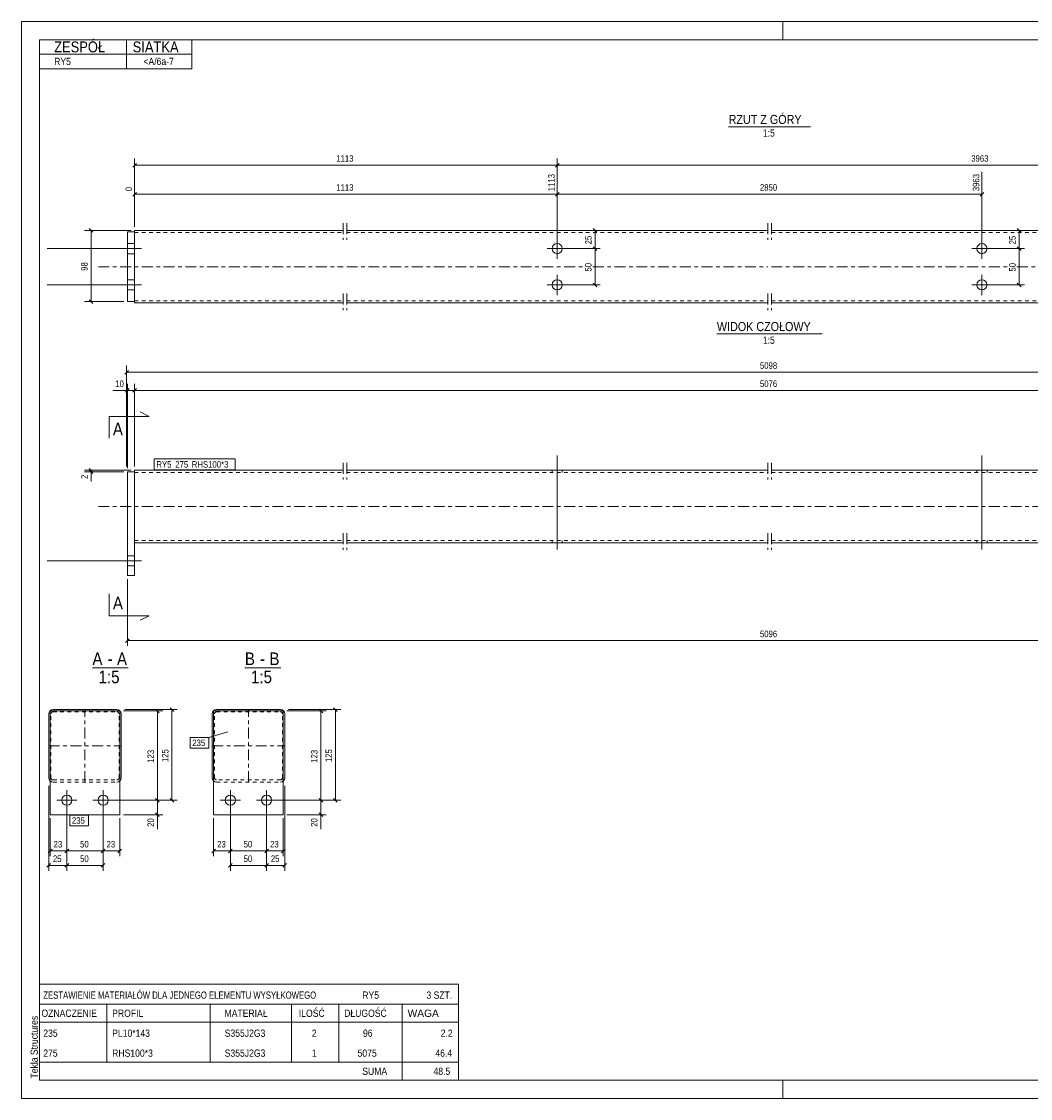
# Model space of a CAD drawing. Header units: millimetres. Extents: x 0 to 420, y 0 to 297.
# Tile 1 of 2: x 0 to 278, y 0 to 297. Entities that reach past the tile are written whole.
import ezdxf

# ---------------------------------------------------------------- set-up
doc = ezdxf.new("R2010")
doc.units = ezdxf.units.MM
for name, pattern in [('XKITLINE00', [0]), ('XKITLINE01', [4, 1, -1, 1, -1]), ('XKITLINE03', [6, 3, -1, 1, -1])]:
    doc.linetypes.add(name, pattern=pattern)
for name, color, linetype, lineweight in [('Arkusz rysunku', 3, 'Continuous', 0), ('Element', 2, 'Continuous', 0), ('Inny typ obiektu', 7, 'Continuous', 0), ('Przekrój', 7, 'Continuous', 0), ('Wymiar', 4, 'Continuous', 0), ('Znak elementu', 2, 'Continuous', 0), ('Śruba', 3, 'Continuous', 0)]:
    doc.layers.add(name, color=color, linetype=linetype, lineweight=lineweight)
doc.styles.add('ARIAL', font='ARIAL.TTF')

msp = doc.modelspace()

# ---------------------------------------------------------------- linework, layer by layer
at = {"layer": 'Arkusz rysunku', "linetype": 'XKITLINE00', "lineweight": 0}
for p, q in [((420, 297), (0, 297)), ((0, 297), (0, 0)), ((0, 292), (0, 297)), ((5, 297), (0, 297)), ((210, 292), (210, 297)), ((415, 292), (5, 292)), ((5, 292), (5, 5)), ((0, 0), (0, 5)), ((5, 5), (415, 5)), ((210, 0), (210, 5)), ((0, 0), (420, 0))]:
    msp.add_line(p, q, dxfattribs=at)
at = {"layer": 'Element', "linetype": 'XKITLINE03', "lineweight": 0}
for p, q in [((88.7, 241.38), (88.7, 236.78)), ((89.7, 241.38), (89.7, 236.78)), ((205.86, 241.38), (205.86, 236.78)), ((206.86, 241.38), (206.86, 236.78)), ((21.2, 229.38), (88.7, 229.38)), ((89.7, 229.38), (155.08, 229.38)), ((157.6, 229.38), (205.86, 229.38)), ((206.86, 229.38), (272.08, 229.38)), ((274.6, 229.38), (323.01, 229.38)), ((88.7, 221.98), (88.7, 217.38)), ((89.7, 221.98), (89.7, 217.38)), ((205.86, 221.98), (205.86, 217.38)), ((206.86, 221.98), (206.86, 217.38)), ((88.7, 175.26), (88.7, 170.66)), ((89.7, 175.26), (89.7, 170.66)), ((205.86, 175.26), (205.86, 170.66)), ((206.86, 175.26), (206.86, 170.66)), ((21.2, 163.26), (88.7, 163.26)), ((89.7, 163.26), (205.86, 163.26)), ((206.86, 163.26), (323.01, 163.26)), ((88.7, 155.86), (88.7, 151.26)), ((89.7, 155.86), (89.7, 151.26)), ((205.86, 155.86), (205.86, 151.26)), ((206.86, 155.86), (206.86, 151.26)), ((17.5, 87.26), (17.5, 107.26)), ((62.6, 87.26), (62.6, 107.26)), ((7.5, 97.26), (27.5, 97.26)), ((52.6, 97.26), (72.6, 97.26))]:
    msp.add_line(p, q, dxfattribs=at)
at = {"layer": 'Element', "linetype": 'XKITLINE00', "lineweight": 0}
for p, q in [((29.2, 238.98), (31.2, 238.98)), ((29.2, 238.98), (29.2, 219.78)), ((31.2, 239.38), (88.7, 239.38)), ((31.2, 239.38), (31.2, 219.73)), ((89.7, 239.38), (205.86, 239.38)), ((206.86, 239.38), (323.01, 239.38)), ((31.2, 219.78), (29.2, 219.78)), ((31.2, 219.73), (31.2, 219.47)), ((31.2, 219.38), (31.2, 219.47)), ((31.2, 219.38), (88.7, 219.38)), ((89.7, 219.38), (205.86, 219.38)), ((206.86, 219.38), (323.01, 219.38)), ((29.2, 172.86), (29.2, 172.86)), ((29.2, 172.86), (31.2, 172.86)), ((29.2, 144.26), (29.2, 172.86)), ((31.2, 173.26), (88.7, 173.26)), ((31.2, 173.26), (31.2, 172.06)), ((89.7, 173.26), (205.86, 173.26)), ((206.86, 173.26), (323.01, 173.26)), ((31.2, 154.46), (31.2, 172.06)), ((31.2, 153.61), (31.2, 154.46)), ((31.2, 153.58), (31.2, 153.61)), ((31.2, 144.26), (31.2, 153.58)), ((31.2, 153.26), (88.7, 153.26)), ((89.7, 153.26), (205.86, 153.26)), ((206.86, 153.26), (323.01, 153.26)), ((29.2, 144.26), (29.2, 144.26)), ((31.2, 144.26), (29.2, 144.26)), ((31.2, 144.26), (31.2, 144.26)), ((8.24, 107.17), (7.85, 106.91)), ((8.7, 107.26), (8.24, 107.17)), ((8.7, 107.26), (26.3, 107.26)), ((26.76, 107.17), (26.3, 107.26)), ((27.15, 106.91), (26.76, 107.17)), ((53.34, 107.17), (52.95, 106.91)), ((53.8, 107.26), (53.34, 107.17)), ((53.8, 107.26), (71.4, 107.26)), ((71.86, 107.17), (71.4, 107.26)), ((72.25, 106.91), (71.86, 107.17)), ((7.59, 106.52), (7.5, 106.06)), ((7.5, 88.46), (7.5, 106.06)), ((7.85, 106.91), (7.59, 106.52)), ((27.1, 106.86), (7.9, 106.86)), ((7.9, 78.26), (7.9, 106.86)), ((27.1, 106.86), (27.1, 78.26)), ((27.41, 106.52), (27.15, 106.91)), ((27.5, 106.06), (27.41, 106.52)), ((27.5, 88.46), (27.5, 106.06)), ((52.69, 106.52), (52.6, 106.06)), ((52.6, 88.46), (52.6, 106.06)), ((52.95, 106.91), (52.69, 106.52)), ((53, 106.86), (53, 106.86)), ((53, 78.26), (53, 106.86)), ((53, 106.86), (72.2, 106.86)), ((72.2, 78.26), (72.2, 106.86)), ((72.51, 106.52), (72.25, 106.91)), ((72.6, 106.06), (72.51, 106.52)), ((72.6, 88.46), (72.6, 106.06)), ((7.5, 88.46), (7.59, 88)), ((7.59, 88), (7.85, 87.61)), ((7.85, 87.61), (7.9, 87.58)), ((27.15, 87.61), (27.1, 87.58)), ((27.15, 87.61), (27.41, 88)), ((27.41, 88), (27.5, 88.46)), ((52.6, 88.46), (52.69, 88)), ((52.69, 88), (52.95, 87.61)), ((52.95, 87.61), (53, 87.58)), ((72.25, 87.61), (72.2, 87.58)), ((72.25, 87.61), (72.51, 88)), ((72.51, 88), (72.6, 88.46)), ((27.1, 78.26), (7.9, 78.26)), ((27.1, 78.26), (27.1, 78.26)), ((72.2, 78.26), (53, 78.26))]:
    msp.add_line(p, q, dxfattribs=at)
at = {"layer": 'Element', "linetype": 'XKITLINE01', "lineweight": 0}
for p, q in [((31.2, 238.98), (31.2, 219.78)), ((31.2, 238.78), (88.7, 238.78)), ((89.7, 238.78), (205.86, 238.78)), ((206.86, 238.78), (323.01, 238.78)), ((31.2, 219.73), (31.2, 220.58)), ((31.2, 219.98), (88.7, 219.98)), ((89.7, 219.98), (205.86, 219.98)), ((206.86, 219.98), (323.01, 219.98)), ((29.2, 144.26), (29.2, 172.86)), ((31.2, 144.26), (31.2, 172.86)), ((31.2, 153.58), (31.2, 172.86)), ((31.2, 172.66), (88.7, 172.66)), ((89.7, 172.66), (205.86, 172.66)), ((206.86, 172.66), (323.01, 172.66)), ((31.2, 154.46), (31.2, 154)), ((31.2, 154.04), (31.2, 154.23)), ((31.2, 153.91), (31.2, 154.04)), ((31.2, 153.86), (31.2, 153.91)), ((31.2, 153.86), (88.7, 153.86)), ((31.2, 153.26), (31.2, 153.58)), ((89.7, 153.86), (205.86, 153.86)), ((206.86, 153.86), (323.01, 153.86)), ((7.9, 106.86), (7.9, 106.86)), ((7.9, 106.86), (7.9, 78.26)), ((8.1, 106.06), (8.15, 106.29)), ((8.1, 88.46), (8.1, 106.06)), ((8.15, 106.29), (8.28, 106.48)), ((8.28, 106.48), (8.47, 106.61)), ((8.47, 106.61), (8.7, 106.66)), ((8.7, 106.66), (26.3, 106.66)), ((26.3, 106.66), (26.53, 106.61)), ((26.53, 106.61), (26.72, 106.48)), ((26.72, 106.48), (26.85, 106.29)), ((26.85, 106.29), (26.9, 106.06)), ((26.9, 88.46), (26.9, 106.06)), ((27.1, 78.26), (27.1, 106.86)), ((53, 106.86), (53, 78.26)), ((53, 106.86), (53, 106.86)), ((53.2, 106.06), (53.25, 106.29)), ((53.2, 88.46), (53.2, 106.06)), ((53.25, 106.29), (53.38, 106.48)), ((53.38, 106.48), (53.57, 106.61)), ((53.57, 106.61), (53.8, 106.66)), ((53.8, 106.66), (71.4, 106.66)), ((71.4, 106.66), (71.63, 106.61)), ((71.63, 106.61), (71.83, 106.48)), ((71.83, 106.48), (71.96, 106.29)), ((71.96, 106.29), (72, 106.06)), ((72, 88.46), (72, 106.06)), ((72.2, 78.26), (72.2, 106.86)), ((7.9, 87.58), (8.24, 87.35)), ((8.15, 88.23), (8.1, 88.46)), ((8.28, 88.04), (8.15, 88.23)), ((8.24, 87.35), (8.7, 87.26)), ((8.47, 87.91), (8.28, 88.04)), ((8.7, 87.86), (8.47, 87.91)), ((8.7, 87.86), (26.3, 87.86)), ((8.7, 87.26), (26.3, 87.26)), ((26.53, 87.91), (26.3, 87.86)), ((26.3, 87.26), (26.76, 87.35)), ((26.72, 88.04), (26.53, 87.91)), ((26.85, 88.23), (26.72, 88.04)), ((27.1, 87.58), (26.76, 87.35)), ((26.9, 88.46), (26.85, 88.23)), ((53, 87.58), (53.34, 87.35)), ((53.25, 88.23), (53.2, 88.46)), ((53.38, 88.04), (53.25, 88.23)), ((53.34, 87.35), (53.8, 87.26)), ((53.57, 87.91), (53.38, 88.04)), ((53.8, 87.86), (53.57, 87.91)), ((71.4, 87.86), (53.8, 87.86)), ((53.8, 87.26), (71.4, 87.26)), ((71.63, 87.91), (71.4, 87.86)), ((71.4, 87.26), (71.86, 87.35)), ((71.83, 88.04), (71.63, 87.91)), ((71.96, 88.23), (71.83, 88.04)), ((72.2, 87.58), (71.86, 87.35)), ((72, 88.46), (71.96, 88.23)), ((7.9, 78.26), (7.9, 78.26))]:
    msp.add_line(p, q, dxfattribs=at)
at = {"layer": 'Inny typ obiektu', "linetype": 'XKITLINE00', "lineweight": 0}
for p, q in [((5, 292), (47, 292)), ((5, 292), (5, 288)), ((29, 288), (29, 292)), ((47, 288), (47, 292)), ((5, 288), (47, 288)), ((5, 288), (5, 284)), ((29, 288), (29, 284)), ((47, 288), (47, 284)), ((5, 284), (47, 284)), ((195.06, 268), (217.65, 268)), ((191.82, 210.88), (220.9, 210.88)), ((19.56, 118.76), (29.44, 118.76)), ((61.61, 118.76), (71.49, 118.76)), ((5, 31.5), (5, 26)), ((5, 31.5), (120.5, 31.5)), ((120.5, 31.5), (120.5, 26)), ((5, 26), (5, 21)), ((5, 26), (120.5, 26)), ((23.5, 26), (23.5, 21)), ((52, 21), (52, 26)), ((74.5, 26), (74.5, 21)), ((87.5, 26), (87.5, 21)), ((105, 26), (105, 21)), ((120.5, 26), (120.5, 21)), ((5, 21), (120.5, 21)), ((5, 21), (5, 15.5)), ((23.5, 21), (23.5, 15.5)), ((52, 15.5), (52, 21)), ((74.5, 21), (74.5, 15.5)), ((87.5, 21), (87.5, 15.5)), ((105, 21), (105, 15.5)), ((120.5, 21), (120.5, 15.5)), ((5, 15.5), (5, 10)), ((23.5, 15.5), (23.5, 10)), ((52, 10), (52, 15.5)), ((74.5, 15.5), (74.5, 10)), ((87.5, 15.5), (87.5, 10)), ((105, 15.5), (105, 10)), ((120.5, 15.5), (120.5, 10)), ((5, 10), (5, 5)), ((5, 10), (120.5, 10)), ((105, 10), (105, 5)), ((120.5, 10), (120.5, 5)), ((5, 5), (120.5, 5))]:
    msp.add_line(p, q, dxfattribs=at)
at = {"layer": 'Przekrój', "linetype": 'XKITLINE00', "lineweight": 0}
for p, q in [((24.2, 188.09), (24.2, 182.09)), ((24.2, 188.09), (30.2, 188.09)), ((30.2, 188.09), (35.2, 188.09)), ((35.2, 188.09), (32.7, 189.34)), ((24.2, 133.13), (24.2, 139.13)), ((24.2, 133.13), (30.2, 133.13)), ((30.2, 133.13), (35.2, 133.13)), ((35.2, 133.13), (32.7, 131.88))]:
    msp.add_line(p, q, dxfattribs=at)
at = {"layer": 'Wymiar', "linetype": 'XKITLINE00', "lineweight": 0}
for p, q in [((31.2, 240.38), (31.2, 259.24)), ((147.78, 235.38), (147.78, 259.24)), ((147.78, 235.38), (147.78, 259.24)), ((31.71, 257.89), (30.69, 256.87)), ((31.2, 257.38), (147.78, 257.38)), ((148.29, 257.89), (147.27, 256.87)), ((148.29, 257.89), (147.27, 256.87)), ((147.78, 257.38), (381.51, 257.38)), ((147.78, 235.38), (147.78, 255.54)), ((147.78, 235.38), (147.78, 255.54)), ((264.94, 235.38), (264.94, 255.54)), ((31.71, 249.89), (30.69, 248.87)), ((31.2, 240.38), (31.2, 251.54)), ((148.29, 249.89), (147.27, 248.87)), ((148.29, 249.89), (147.27, 248.87)), ((265.44, 249.89), (264.43, 248.87)), ((31.2, 249.38), (147.78, 249.38)), ((147.78, 249.38), (264.94, 249.38)), ((30.2, 239.38), (17.34, 239.38)), ((18.69, 239.89), (19.71, 238.87)), ((19.2, 219.78), (19.2, 239.38)), ((148.78, 239.38), (159.64, 239.38)), ((157.69, 239.89), (158.71, 238.87)), ((158.2, 234.38), (158.2, 239.38)), ((265.94, 239.38), (276.64, 239.38)), ((274.69, 239.89), (275.71, 238.87)), ((275.2, 234.38), (275.2, 239.38)), ((157.69, 234.89), (158.71, 233.87)), ((157.69, 234.89), (158.71, 233.87)), ((274.69, 234.89), (275.71, 233.87)), ((274.69, 234.89), (275.71, 233.87)), ((148.78, 234.38), (159.64, 234.38)), ((148.78, 234.38), (159.64, 234.38)), ((158.2, 224.38), (158.2, 234.38)), ((265.94, 234.38), (276.64, 234.38)), ((265.94, 234.38), (276.64, 234.38)), ((275.2, 224.38), (275.2, 234.38)), ((148.78, 224.38), (159.64, 224.38)), ((157.69, 224.89), (158.71, 223.87)), ((265.94, 224.38), (276.64, 224.38)), ((274.69, 224.89), (275.71, 223.87)), ((18.69, 220.29), (19.71, 219.27)), ((28.2, 219.78), (17.34, 219.78)), ((29, 174.26), (29, 202.12)), ((29.51, 200.77), (28.49, 199.75)), ((29, 200.26), (383.72, 200.26)), ((29.2, 173.86), (29.2, 197.12)), ((31.2, 174.26), (31.2, 197.12)), ((31.2, 174.26), (31.2, 197.12)), ((29.2, 195.26), (25.18, 195.26)), ((29.2, 195.26), (25.18, 195.26)), ((29.71, 195.77), (28.69, 194.75)), ((29.2, 195.26), (31.2, 195.26)), ((31.71, 195.77), (30.69, 194.75)), ((31.71, 195.77), (30.69, 194.75)), ((31.2, 195.26), (381.51, 195.26)), ((30.2, 173.26), (17.34, 173.26)), ((28.2, 172.86), (17.34, 172.86)), ((18.69, 173.77), (19.71, 172.75)), ((18.69, 173.37), (19.71, 172.35)), ((19.2, 172.86), (19.2, 173.26)), ((19.2, 172.86), (19.2, 170.17)), ((19.2, 172.86), (19.2, 170.17)), ((29.2, 143.26), (29.2, 124.82)), ((29.71, 126.77), (28.69, 125.75)), ((29.2, 126.26), (383.51, 126.26)), ((28.5, 107.26), (42.94, 107.26)), ((36.99, 107.37), (38.01, 106.35)), ((40.99, 107.77), (42.01, 106.75)), ((41.5, 82.26), (41.5, 107.26)), ((73.6, 107.26), (88.04, 107.26)), ((82.09, 107.37), (83.11, 106.35)), ((86.09, 107.77), (87.11, 106.75)), ((86.6, 82.26), (86.6, 107.26)), ((28.1, 106.86), (38.94, 106.86)), ((37.5, 82.26), (37.5, 106.86)), ((73.2, 106.86), (84.04, 106.86)), ((82.6, 82.26), (82.6, 106.86)), ((7.5, 86.26), (7.5, 62.82)), ((72.6, 86.26), (72.6, 62.82)), ((12.5, 81.26), (12.5, 62.82)), ((12.5, 81.26), (12.5, 62.82)), ((12.5, 81.26), (12.5, 66.82)), ((12.5, 81.26), (12.5, 66.82)), ((22.5, 81.26), (22.5, 62.82)), ((22.5, 81.26), (22.5, 66.82)), ((22.5, 81.26), (22.5, 66.82)), ((23.5, 82.26), (42.94, 82.26)), ((23.5, 82.26), (38.94, 82.26)), ((23.5, 82.26), (38.94, 82.26)), ((36.99, 82.77), (38.01, 81.75)), ((36.99, 82.77), (38.01, 81.75)), ((37.5, 78.26), (37.5, 82.26)), ((40.99, 82.77), (42.01, 81.75)), ((57.6, 81.26), (57.6, 62.82)), ((57.6, 81.26), (57.6, 66.82)), ((57.6, 81.26), (57.6, 66.82)), ((67.6, 81.26), (67.6, 62.82)), ((67.6, 81.26), (67.6, 62.82)), ((67.6, 81.26), (67.6, 66.82)), ((67.6, 81.26), (67.6, 66.82)), ((68.6, 82.26), (88.04, 82.26)), ((68.6, 82.26), (84.04, 82.26)), ((68.6, 82.26), (84.04, 82.26)), ((82.09, 82.77), (83.11, 81.75)), ((82.09, 82.77), (83.11, 81.75)), ((82.6, 78.26), (82.6, 82.26)), ((86.09, 82.77), (87.11, 81.75)), ((7.9, 77.26), (7.9, 66.82)), ((27.1, 77.26), (27.1, 66.82)), ((28.1, 78.26), (38.94, 78.26)), ((36.99, 78.77), (38.01, 77.75)), ((37.5, 78.26), (37.5, 74.24)), ((37.5, 78.26), (37.5, 74.24)), ((53, 77.26), (53, 66.82)), ((72.2, 77.26), (72.2, 66.82)), ((73.2, 78.26), (84.04, 78.26)), ((82.09, 78.77), (83.11, 77.75)), ((82.6, 78.26), (82.6, 74.24)), ((82.6, 78.26), (82.6, 74.24)), ((8.41, 68.77), (7.39, 67.75)), ((13.01, 68.77), (11.99, 67.75)), ((13.01, 68.77), (11.99, 67.75)), ((23.01, 68.77), (21.99, 67.75)), ((23.01, 68.77), (21.99, 67.75)), ((27.61, 68.77), (26.59, 67.75)), ((53.51, 68.77), (52.49, 67.75)), ((58.11, 68.77), (57.09, 67.75)), ((58.11, 68.77), (57.09, 67.75)), ((68.11, 68.77), (67.09, 67.75)), ((68.11, 68.77), (67.09, 67.75)), ((72.71, 68.77), (71.69, 67.75)), ((7.9, 68.26), (12.5, 68.26)), ((12.5, 68.26), (22.5, 68.26)), ((22.5, 68.26), (27.1, 68.26)), ((53, 68.26), (57.6, 68.26)), ((57.6, 68.26), (67.6, 68.26)), ((67.6, 68.26), (72.2, 68.26)), ((8.01, 64.77), (6.99, 63.75)), ((7.5, 64.26), (12.5, 64.26)), ((13.01, 64.77), (11.99, 63.75)), ((13.01, 64.77), (11.99, 63.75)), ((12.5, 64.26), (22.5, 64.26)), ((23.01, 64.77), (21.99, 63.75)), ((58.11, 64.77), (57.09, 63.75)), ((57.6, 64.26), (67.6, 64.26)), ((68.11, 64.77), (67.09, 63.75)), ((68.11, 64.77), (67.09, 63.75)), ((67.6, 64.26), (72.6, 64.26)), ((73.11, 64.77), (72.09, 63.75))]:
    msp.add_line(p, q, dxfattribs=at)
at = {"layer": 'Znak elementu', "linetype": 'XKITLINE00', "lineweight": 0}
for p, q in [((36.6, 176.36), (58.9, 176.36)), ((36.6, 173.36), (36.6, 176.36)), ((58.9, 173.36), (58.9, 176.36)), ((36.6, 173.36), (58.9, 173.36)), ((56.9, 101.08), (51.71, 99.58)), ((46.5, 99.58), (51.71, 99.58)), ((46.5, 96.58), (46.5, 99.58)), ((51.71, 96.58), (51.71, 99.58)), ((46.5, 96.58), (51.71, 96.58)), ((13.3, 78.16), (18.51, 78.16)), ((13.3, 75.16), (13.3, 78.16)), ((18.51, 75.16), (18.51, 78.16)), ((13.3, 75.16), (18.51, 75.16))]:
    msp.add_line(p, q, dxfattribs=at)
at = {"layer": 'Śruba', "linetype": 'XKITLINE00', "lineweight": 0}
for p, q in [((29.2, 235.78), (31.2, 235.78)), ((147.78, 231.58), (147.78, 237.18)), ((264.94, 231.58), (264.94, 237.18)), ((7.1, 234.38), (33.1, 234.38)), ((29.2, 232.98), (31.2, 232.98)), ((144.98, 234.38), (150.58, 234.38)), ((262.14, 234.38), (267.74, 234.38)), ((29.2, 225.78), (31.2, 225.78)), ((147.78, 221.58), (147.78, 227.18)), ((264.94, 221.58), (264.94, 227.18)), ((7.1, 224.38), (33.1, 224.38)), ((29.2, 222.98), (31.2, 222.98)), ((144.98, 224.38), (150.58, 224.38)), ((262.14, 224.38), (267.74, 224.38)), ((147.78, 151.36), (147.78, 177.36)), ((147.78, 151.36), (147.78, 177.36)), ((264.94, 151.36), (264.94, 177.36)), ((264.94, 151.36), (264.94, 177.36)), ((146.38, 172.66), (146.38, 173.26)), ((146.38, 172.66), (146.38, 173.26)), ((149.18, 172.66), (149.18, 173.26)), ((149.18, 172.66), (149.18, 173.26)), ((263.54, 172.66), (263.54, 173.26)), ((263.54, 172.66), (263.54, 173.26)), ((266.34, 172.66), (266.34, 173.26)), ((266.34, 172.66), (266.34, 173.26)), ((146.38, 153.26), (146.38, 153.86)), ((146.38, 153.26), (146.38, 153.86)), ((149.18, 153.26), (149.18, 153.86)), ((149.18, 153.26), (149.18, 153.86)), ((263.54, 153.26), (263.54, 153.86)), ((263.54, 153.26), (263.54, 153.86)), ((266.34, 153.26), (266.34, 153.86)), ((266.34, 153.26), (266.34, 153.86)), ((29.2, 149.66), (31.2, 149.66)), ((29.2, 149.66), (31.2, 149.66)), ((7.1, 148.26), (33.1, 148.26)), ((7.1, 148.26), (33.1, 148.26)), ((29.2, 146.86), (31.2, 146.86)), ((29.2, 146.86), (31.2, 146.86)), ((12.5, 79.46), (12.5, 85.06)), ((22.5, 79.46), (22.5, 85.06)), ((57.6, 85.06), (57.6, 79.46)), ((67.6, 85.06), (67.6, 79.46)), ((9.7, 82.26), (15.3, 82.26)), ((19.7, 82.26), (25.3, 82.26)), ((60.4, 82.26), (54.8, 82.26)), ((70.4, 82.26), (64.8, 82.26))]:
    msp.add_line(p, q, dxfattribs=at)
for centre in [(147.78, 234.38), (264.94, 234.38), (147.78, 224.38), (264.94, 224.38), (12.5, 82.26), (22.5, 82.26), (57.6, 82.26), (67.6, 82.26)]:
    msp.add_circle(centre, 1.4, dxfattribs=at)

# ---------------------------------------------------------------- texts
at = {"layer": 'Arkusz rysunku', "style": 'ARIAL', "width": 0.85}
msp.add_text('Tekla Structures', height=2, rotation=90, dxfattribs=at).set_placement((4.5, 5.5))
at = {"layer": 'Inny typ obiektu', "style": 'ARIAL'}
for s, height, width, p in [('ZESPÓŁ', 3, 0.85, (9, 288.5)), ('SIATKA', 3, 0.85, (30.66, 288.5)), ('RY5', 2, 0.85, (9, 285)), ('<A/6a-7', 2, 0.85, (33.63, 285)), ('RZUT Z GÓRY', 2.5, 0.85, (195.06, 268.75)), ('1:5', 2, 0.85, (204.5, 265.25)), ('WIDOK CZOŁOWY', 2.5, 0.85, (191.82, 211.63)), ('1:5', 2, 0.85, (204.5, 208.13)), ('A', 3.5, 0.85, (19.56, 119.51)), ('A', 3.5, 0.85, (26.33, 119.51)), ('B', 3.5, 0.85, (61.61, 119.51)), ('B', 3.5, 0.85, (68.38, 119.51)), ('-', 3.5, 0.85, (23.72, 119.51)), ('-', 3.5, 0.85, (65.77, 119.51)), ('1:5', 3.5, 0.85, (21.26, 114.51)), ('1:5', 3.5, 0.85, (63.31, 114.51)), ('ZESTAWIENIE MATERIAŁÓW DLA JEDNEGO ELEMENTU WYSYŁKOWEGO', 2, 0.765, (6, 27.5)), ('RY5', 2, 0.85, (94, 27.5)), ('3', 2, 0.85, (111.69, 27.5)), (' SZT.', 2, 0.85, (113, 27.5)), ('OZNACZENIE', 2, 0.85, (5.5, 22.5)), ('PROFIL', 2, 0.85, (25, 22.5)), ('MATERIAŁ', 2, 0.85, (56, 22.5)), ('ILOŚĆ', 2, 0.85, (76.5, 22.5)), ('DŁUGOŚĆ', 2, 0.85, (89, 22.5)), ('WAGA', 2, 1.008832, (106.5, 22.5)), ('235', 2, 0.85, (6, 17)), ('PL10*143', 2, 0.85, (25, 17)), ('S355J2G3', 2, 0.85, (56.04, 17)), ('2', 2, 0.85, (80.09, 17)), ('96', 2, 0.85, (94.19, 17)), ('2.2', 2, 0.85, (115.63, 17)), ('275', 2, 0.85, (6, 11.5)), ('RHS100*3', 2, 0.85, (25, 11.5)), ('S355J2G3', 2, 0.85, (56.04, 11.5)), ('1', 2, 0.85, (80.09, 11.5)), ('5075', 2, 0.85, (92.7, 11.5)), ('46.4', 2, 0.85, (114.15, 11.5)), ('SUMA', 2, 0.85, (94, 6.5)), ('48.5', 2, 0.85, (113.65, 6.5))]:
    msp.add_text(s, height=height, dxfattribs=dict(at, width=width)).set_placement(p)
at = {"layer": 'Przekrój', "style": 'ARIAL', "width": 0.85}
for p in [(25.2, 182.84), (25.2, 134.88)]:
    msp.add_text('A', height=3.5, dxfattribs=at).set_placement(p)
at = {"layer": 'Wymiar', "style": 'ARIAL', "width": 0.85}
for s, p in [('1113', (86.82, 258.34)), ('3963', (261.98, 258.34)), ('1113', (86.82, 250.34)), ('2850', (203.69, 250.34)), ('5098', (203.69, 201.22)), ('10', (25.85, 196.22)), ('5076', (203.69, 196.22)), ('5096', (203.69, 127.22)), ('23', (8.86, 69.22)), ('50', (16.16, 69.22)), ('23', (23.46, 69.22)), ('23', (53.97, 69.22)), ('50', (61.27, 69.22)), ('23', (68.57, 69.22)), ('25', (8.66, 65.22)), ('50', (16.16, 65.22)), ('50', (61.27, 65.22)), ('25', (68.77, 65.22))]:
    msp.add_text(s, height=1.8, dxfattribs=at).set_placement(p)
for s, p in [('1113', (147.06, 250.2)), ('3963', (264.22, 250.2)), ('0', (30.48, 250.2)), ('25', (157.24, 235.55)), ('25', (274.24, 235.54)), ('98', (18.24, 228.24)), ('50', (157.24, 228.05)), ('50', (274.24, 228.04)), ('2', (18.24, 170.85)), ('123', (36.54, 92.56)), ('125', (40.54, 92.76)), ('123', (81.64, 92.56)), ('125', (85.64, 92.76)), ('20', (36.54, 74.91)), ('20', (81.64, 74.91))]:
    msp.add_text(s, height=1.8, rotation=90.0002, dxfattribs=at).set_placement(p)
at = {"layer": 'Znak elementu', "style": 'ARIAL', "width": 0.85}
for s, p in [('RY5', (37.2, 173.96)), ('275', (42.41, 173.96)), ('RHS100*3', (46.96, 173.96)), ('235', (47.1, 97.18)), ('235', (13.9, 75.76))]:
    msp.add_text(s, height=1.8, dxfattribs=at).set_placement(p)

doc.saveas('drawing.dxf')
